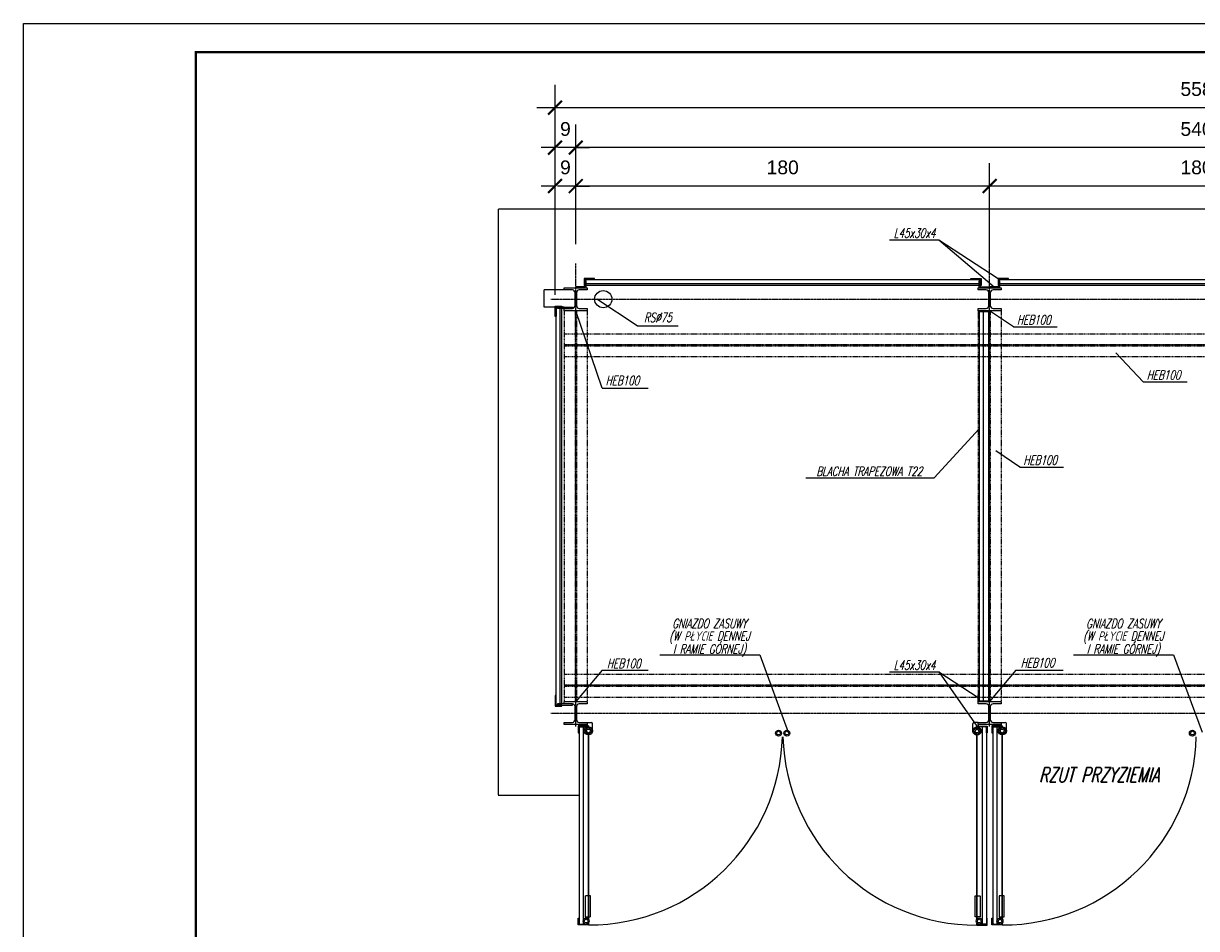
# Model space of a CAD drawing. Extents: x -2911 to 10058, y -5912 to -1002.
# Tile 20 of 43: x 7285 to 7795, y -3171 to -2777. Entities that reach past the tile are written whole.
import ezdxf
from ezdxf.enums import TextEntityAlignment as Align

# ---------------------------------------------------------------- set-up
doc = ezdxf.new("R2010")
doc.units = 0
doc.header["$LTSCALE"] = 1.125
for name, pattern in [('DASHDOT2', [0.5, 0.25, -0.125, 0, -0.125]), ('DASHDOTX2', [2, 1, -0.5, 0, -0.5]), ('DASHED2', [0.375, 0.25, -0.125]), ('DP', [0.5, 0.3, -0.2]), ('MP', [0.25, 0.15, -0.1])]:
    doc.linetypes.add(name, pattern=pattern)
doc.layers.get('DEFPOINTS').update_dxf_attribs({"linetype": 'CONTINUOUS'})
for name, color, linetype in [('--RAMKA', 7, 'CONTINUOUS'), ('BA_LPD', 7, 'DP'), ('BA_LPM', 7, 'MP'), ('BA_PRG', 3, 'CONTINUOUS'), ('BA_RAM', 2, 'CONTINUOUS'), ('BA_SZR', 7, 'CONTINUOUS'), ('BA_TXS', 1, 'CONTINUOUS'), ('osie', 5, 'DASHDOTX2'), ('SCIANY', 5, 'CONTINUOUS')]:
    doc.layers.add(name, color=color, linetype=linetype)
doc.layers.add('wymiary', color=1, linetype='CONTINUOUS', lineweight=20)
doc.styles.add('style1', font='ARIAL.TTF')
doc.styles.add('style2', font='romans.shx', dxfattribs={"width": 0.7, "oblique": 15})
doc.dimstyles.new('Copy of PKN-WEW', dxfattribs={"dimtxt": 6, "dimasz": 6, "dimexe": 10, "dimexo": 5, "dimgap": 5, "dimtad": 1, "dimdec": 0, "dimrnd": 0.5, "dimzin": 9, "dimdsep": 46, "dimtxsty": 'style1', "dimblk": 'ARCHTICK', "dimcen": 0, "dimdle": 8, "dimclrd": 152, "dimclre": 153, "dimclrt": 51, "dimadec": 0, "dimazin": 0, "dimtfac": 1, "dimtdec": 0, "dimtix": 1, "dimtofl": 0, "dimtmove": 2, "dimatfit": 0, "dimldrblk": 'ARCHTICK', "dimfxl": 1, "dimtolj": 1, "dimtzin": 2, "dimarcsym": 0})

# ---------------------------------------------------------------- blocks, each defined once
blk = doc.blocks.new('_ArchTick')
at = {"layer": 'wymiary', "color": 0, "linetype": 'Continuous', "const_width": 0.15}
blk.add_lwpolyline([(-0.5, -0.5), (0.5, 0.5)], dxfattribs=at)
blk = doc.blocks.new('*D1012')
at = {"layer": '--RAMKA', "color": 153, "lineweight": -2}
for p, q in [((7705.23, -2883.35), (7705.23, -2838.15)), ((7885.23, -2883.35), (7885.23, -2838.15))]:
    blk.add_line(p, q, dxfattribs=at)
at = {"layer": '--RAMKA', "color": 152, "lineweight": -2}
blk.add_line((7893.23, -2848.15), (7697.23, -2848.15), dxfattribs=at)
at = {"layer": 'DEFPOINTS', "color": 0}
for p in [(7705.23, -2848.15), (7705.23, -2888.35), (7885.23, -2888.35)]:
    blk.add_point(p, dxfattribs=at)
at = {"layer": '--RAMKA', "color": 152, "linetype": 'ByBlock', "lineweight": -2, "xscale": 6, "yscale": 6, "zscale": 6, "rotation": 180}
blk.add_blockref('_ArchTick', (7705.23, -2848.15), dxfattribs=at)
at = {"layer": '--RAMKA', "color": 152, "linetype": 'ByBlock', "lineweight": -2, "xscale": 6, "yscale": 6, "zscale": 6}
blk.add_blockref('_ArchTick', (7885.23, -2848.15), dxfattribs=at)
at = {"layer": '--RAMKA', "color": 51, "insert": (7795.23, -2840.08), "char_height": 6, "attachment_point": 5, "style": 'style1'}
blk.add_mtext('\\A1;180', dxfattribs=at)
blk = doc.blocks.new('*D1013')
at = {"layer": '--RAMKA', "color": 153, "lineweight": -2}
for p, q in [((7525.23, -2873.47), (7525.23, -2838.15)), ((7705.23, -2883.35), (7705.23, -2838.15))]:
    blk.add_line(p, q, dxfattribs=at)
at = {"layer": '--RAMKA', "color": 152, "lineweight": -2}
blk.add_line((7713.23, -2848.15), (7517.23, -2848.15), dxfattribs=at)
at = {"layer": 'DEFPOINTS', "color": 0}
for p in [(7525.23, -2848.15), (7525.23, -2878.47), (7705.23, -2888.35)]:
    blk.add_point(p, dxfattribs=at)
at = {"layer": '--RAMKA', "color": 152, "linetype": 'ByBlock', "lineweight": -2, "xscale": 6, "yscale": 6, "zscale": 6, "rotation": 180}
blk.add_blockref('_ArchTick', (7525.23, -2848.15), dxfattribs=at)
at = {"layer": '--RAMKA', "color": 152, "linetype": 'ByBlock', "lineweight": -2, "xscale": 6, "yscale": 6, "zscale": 6}
blk.add_blockref('_ArchTick', (7705.23, -2848.15), dxfattribs=at)
at = {"layer": '--RAMKA', "color": 51, "insert": (7615.23, -2840.08), "char_height": 6, "attachment_point": 5, "style": 'style1'}
blk.add_mtext('\\A1;180', dxfattribs=at)
blk = doc.blocks.new('*D1014')
at = {"layer": '--RAMKA', "color": 153, "lineweight": -2}
for p, q in [((7525.23, -2843.15), (7525.23, -2821.46)), ((8065.23, -2843.15), (8065.23, -2821.46))]:
    blk.add_line(p, q, dxfattribs=at)
at = {"layer": '--RAMKA', "color": 152, "lineweight": -2}
blk.add_line((8073.23, -2831.46), (7517.23, -2831.46), dxfattribs=at)
at = {"layer": 'DEFPOINTS', "color": 0}
for p in [(7525.23, -2831.46), (7525.23, -2848.15), (8065.23, -2848.15)]:
    blk.add_point(p, dxfattribs=at)
at = {"layer": '--RAMKA', "color": 152, "linetype": 'ByBlock', "lineweight": -2, "xscale": 6, "yscale": 6, "zscale": 6, "rotation": 180}
blk.add_blockref('_ArchTick', (7525.23, -2831.46), dxfattribs=at)
at = {"layer": '--RAMKA', "color": 152, "linetype": 'ByBlock', "lineweight": -2, "xscale": 6, "yscale": 6, "zscale": 6}
blk.add_blockref('_ArchTick', (8065.23, -2831.46), dxfattribs=at)
at = {"layer": '--RAMKA', "color": 51, "insert": (7795.23, -2823.39), "char_height": 6, "attachment_point": 5, "style": 'style1'}
blk.add_mtext('\\A1;540', dxfattribs=at)
blk = doc.blocks.new('*D1016')
at = {"layer": '--RAMKA', "color": 153, "lineweight": -2}
for p, q in [((7516.23, -2895.45), (7516.23, -2804.08)), ((8074.23, -2895.45), (8074.23, -2804.08))]:
    blk.add_line(p, q, dxfattribs=at)
at = {"layer": '--RAMKA', "color": 152, "lineweight": -2}
blk.add_line((7508.23, -2814.08), (8082.23, -2814.08), dxfattribs=at)
at = {"layer": 'DEFPOINTS', "color": 0}
for p in [(8074.23, -2814.08), (7516.23, -2900.45), (8074.23, -2900.45)]:
    blk.add_point(p, dxfattribs=at)
at = {"layer": '--RAMKA', "color": 152, "linetype": 'ByBlock', "lineweight": -2, "xscale": 6, "yscale": 6, "zscale": 6, "rotation": 180}
blk.add_blockref('_ArchTick', (7516.23, -2814.08), dxfattribs=at)
at = {"layer": '--RAMKA', "color": 152, "linetype": 'ByBlock', "lineweight": -2, "xscale": 6, "yscale": 6, "zscale": 6}
blk.add_blockref('_ArchTick', (8074.23, -2814.08), dxfattribs=at)
at = {"layer": '--RAMKA', "color": 51, "insert": (7795.23, -2806.02), "char_height": 6, "attachment_point": 5, "style": 'style1'}
blk.add_mtext('\\A1;558', dxfattribs=at)
blk = doc.blocks.new('*D1029')
at = {"layer": 'BA_SZR', "color": 153, "lineweight": -2}
for p, q in [((7516.23, -2868.47), (7516.23, -2838.15)), ((7525.23, -2868.47), (7525.23, -2838.15))]:
    blk.add_line(p, q, dxfattribs=at)
at = {"layer": 'BA_SZR', "color": 152, "lineweight": -2}
for p, q in [((7516.23, -2848.15), (7510.23, -2848.15)), ((7525.23, -2848.15), (7531.23, -2848.15))]:
    blk.add_line(p, q, dxfattribs=at)
at = {"layer": 'DEFPOINTS', "color": 0}
for p in [(7516.23, -2848.15), (7516.23, -2873.47), (7525.23, -2873.47)]:
    blk.add_point(p, dxfattribs=at)
at = {"layer": 'BA_SZR', "color": 152, "linetype": 'ByBlock', "lineweight": -2, "xscale": 6, "yscale": 6, "zscale": 6}
blk.add_blockref('_ArchTick', (7516.23, -2848.15), dxfattribs=at)
at = {"layer": 'BA_SZR', "color": 152, "linetype": 'ByBlock', "lineweight": -2, "xscale": 6, "yscale": 6, "zscale": 6, "rotation": 180}
blk.add_blockref('_ArchTick', (7525.23, -2848.15), dxfattribs=at)
at = {"layer": 'BA_SZR', "color": 51, "insert": (7520.73, -2840.08), "char_height": 6, "attachment_point": 5, "style": 'style1'}
blk.add_mtext('\\A1;9', dxfattribs=at)
blk = doc.blocks.new('*D1030')
at = {"layer": 'BA_SZR', "color": 153, "lineweight": -2}
for p, q in [((7516.23, -2833.15), (7516.23, -2821.46)), ((7525.23, -2833.15), (7525.23, -2821.46))]:
    blk.add_line(p, q, dxfattribs=at)
at = {"layer": 'BA_SZR', "color": 152, "lineweight": -2}
for p, q in [((7516.23, -2831.46), (7510.23, -2831.46)), ((7525.23, -2831.46), (7531.23, -2831.46))]:
    blk.add_line(p, q, dxfattribs=at)
at = {"layer": 'DEFPOINTS', "color": 0}
for p in [(7516.23, -2831.46), (7516.23, -2838.15), (7525.23, -2838.15)]:
    blk.add_point(p, dxfattribs=at)
at = {"layer": 'BA_SZR', "color": 152, "linetype": 'ByBlock', "lineweight": -2, "xscale": 6, "yscale": 6, "zscale": 6}
blk.add_blockref('_ArchTick', (7516.23, -2831.46), dxfattribs=at)
at = {"layer": 'BA_SZR', "color": 152, "linetype": 'ByBlock', "lineweight": -2, "xscale": 6, "yscale": 6, "zscale": 6, "rotation": 180}
blk.add_blockref('_ArchTick', (7525.23, -2831.46), dxfattribs=at)
at = {"layer": 'BA_SZR', "color": 51, "insert": (7520.73, -2823.39), "char_height": 6, "attachment_point": 5, "style": 'style1'}
blk.add_mtext('\\A1;9', dxfattribs=at)

msp = doc.modelspace()

# ---------------------------------------------------------------- linework, layer by layer
at = {"layer": 'BA_LPD'}
for p, q in [((7520.23, -2902.35), (7520.23, -3072.35)), ((7524.93, -2902.35), (7524.93, -3072.35)), ((7525.53, -2902.35), (7525.53, -3072.35)), ((7530.23, -2902.35), (7530.23, -3072.35)), ((7700.23, -2902.35), (7700.23, -3072.35)), ((7704.93, -2902.35), (7704.93, -3072.35)), ((7705.53, -2902.35), (7705.53, -3072.35)), ((7710.23, -2902.35), (7710.23, -3072.35)), ((7520.23, -2912.35), (8070.23, -2912.35)), ((7520.23, -2917.05), (8070.23, -2917.05)), ((7520.23, -2917.65), (8070.23, -2917.65)), ((7520.23, -2922.35), (8070.23, -2922.35)), ((7520.23, -3060.35), (8070.23, -3060.35)), ((7520.23, -3065.05), (8070.23, -3065.05)), ((7520.23, -3065.65), (8070.23, -3065.65)), ((7520.23, -3070.35), (8070.23, -3070.35))]:
    msp.add_line(p, q, dxfattribs=at)
at = {"layer": 'BA_LPM'}
for points in [[(7529.36, -3156.85), (7529.36, -3165.9), (7531.57, -3165.9), (7531.57, -3156.85)], [(7701.1, -3156.85), (7701.1, -3165.9), (7698.89, -3165.9), (7698.89, -3156.85)], [(7709.36, -3156.85), (7709.36, -3165.9), (7711.57, -3165.9), (7711.57, -3156.85)]]:
    msp.add_lwpolyline(points, close=True, dxfattribs=at)
at = {"layer": 'BA_PRG', "color": 3}
for points in [[(7520.23, -2892.35), (7530.23, -2892.35), (7530.23, -2893.35), (7530.23, -2893.35), (7526.73, -2893.35, 0.414214), (7525.53, -2894.55), (7525.53, -2900.15, 0.414214), (7526.73, -2901.35), (7530.23, -2901.35), (7530.23, -2902.35), (7520.23, -2902.35), (7520.23, -2901.35), (7523.73, -2901.35, 0.414214), (7524.93, -2900.15), (7524.93, -2894.55, 0.414214), (7523.73, -2893.35), (7520.23, -2893.35)], [(7700.23, -2892.35), (7710.23, -2892.35), (7710.23, -2893.35), (7710.23, -2893.35), (7706.73, -2893.35, 0.414214), (7705.53, -2894.55), (7705.53, -2900.15, 0.414214), (7706.73, -2901.35), (7710.23, -2901.35), (7710.23, -2902.35), (7700.23, -2902.35), (7700.23, -2901.35), (7703.73, -2901.35, 0.414214), (7704.93, -2900.15), (7704.93, -2894.55, 0.414214), (7703.73, -2893.35), (7700.23, -2893.35)], [(7520.23, -3072.35), (7530.23, -3072.35), (7530.23, -3073.35), (7530.23, -3073.35), (7526.73, -3073.35, 0.414214), (7525.53, -3074.55), (7525.53, -3080.15, 0.414214), (7526.73, -3081.35), (7530.23, -3081.35), (7530.23, -3082.35), (7520.23, -3082.35), (7520.23, -3081.35), (7523.73, -3081.35, 0.414214), (7524.93, -3080.15), (7524.93, -3074.55, 0.414214), (7523.73, -3073.35), (7520.23, -3073.35)], [(7700.23, -3072.35), (7710.23, -3072.35), (7710.23, -3073.35), (7710.23, -3073.35), (7706.73, -3073.35, 0.414214), (7705.53, -3074.55), (7705.53, -3080.15, 0.414214), (7706.73, -3081.35), (7710.23, -3081.35), (7710.23, -3082.35), (7700.23, -3082.35), (7700.23, -3081.35), (7703.73, -3081.35, 0.414214), (7704.93, -3080.15), (7704.93, -3074.55, 0.414214), (7703.73, -3073.35), (7700.23, -3073.35)]]:
    msp.add_lwpolyline(points, format="xyb", close=True, dxfattribs=at)
at = {"layer": 'BA_PRG'}
for points in [[(7529.73, -2892.35), (7529.73, -2889.35), (7529.53, -2889.35, 0.414214), (7529.33, -2889.55), (7529.33, -2891.55, -0.414214), (7528.93, -2891.95), (7525.43, -2891.95, 0.414214), (7525.23, -2892.15), (7525.23, -2892.35)], [(7528.93, -2888.35), (7528.93, -2891.35), (7529.13, -2891.35, 0.414214), (7529.33, -2891.15), (7529.33, -2889.15, -0.414214), (7529.73, -2888.75), (7533.23, -2888.75, 0.414214), (7533.43, -2888.55), (7533.43, -2888.35)], [(7701.53, -2888.35), (7701.53, -2891.35), (7701.33, -2891.35, -0.414214), (7701.13, -2891.15), (7701.13, -2889.15, 0.414214), (7700.73, -2888.75), (7697.23, -2888.75, -0.414214), (7697.03, -2888.55), (7697.03, -2888.35)], [(7700.73, -2892.35), (7700.73, -2889.35), (7700.93, -2889.35, -0.414214), (7701.13, -2889.55), (7701.13, -2891.55, 0.414214), (7701.53, -2891.95), (7705.03, -2891.95, -0.414214), (7705.23, -2892.15), (7705.23, -2892.35)], [(7709.73, -2892.35), (7709.73, -2889.35), (7709.53, -2889.35, 0.414214), (7709.33, -2889.55), (7709.33, -2891.55, -0.414214), (7708.93, -2891.95), (7705.43, -2891.95, 0.414214), (7705.23, -2892.15), (7705.23, -2892.35)], [(7708.93, -2888.35), (7708.93, -2891.35), (7709.13, -2891.35, 0.414214), (7709.33, -2891.15), (7709.33, -2889.15, -0.414214), (7709.73, -2888.75), (7713.23, -2888.75, 0.414214), (7713.43, -2888.55), (7713.43, -2888.35)], [(7516.23, -2900.45), (7519.23, -2900.45), (7519.23, -2900.65, -0.414214), (7519.03, -2900.85), (7517.03, -2900.85, 0.414214), (7516.63, -2901.25), (7516.63, -2904.75, -0.414214), (7516.43, -2904.95), (7516.23, -2904.95)], [(7700.23, -2902.35), (7700.23, -2905.35), (7700.43, -2905.35, 0.414214), (7700.63, -2905.15), (7700.63, -2903.15, -0.414214), (7701.03, -2902.75), (7704.53, -2902.75, 0.414214), (7704.73, -2902.55), (7704.73, -2902.35)], [(7516.23, -3074.25), (7519.23, -3074.25), (7519.23, -3074.05, 0.414214), (7519.03, -3073.85), (7517.03, -3073.85, -0.414214), (7516.63, -3073.45), (7516.63, -3069.95, 0.414214), (7516.43, -3069.75), (7516.23, -3069.75)], [(7700.23, -3072.35), (7700.23, -3069.35), (7700.43, -3069.35, -0.414214), (7700.63, -3069.55), (7700.63, -3071.55, 0.414214), (7701.03, -3071.95), (7704.53, -3071.95, -0.414214), (7704.73, -3072.15), (7704.73, -3072.35)], [(7526.23, -3082.85), (7526.23, -3085.85), (7526.43, -3085.85, 0.414214), (7526.63, -3085.65), (7526.63, -3083.65, -0.414214), (7527.03, -3083.25), (7530.53, -3083.25, 0.414214), (7530.73, -3083.05), (7530.73, -3082.85)], [(7704.23, -3082.95), (7704.23, -3085.95), (7704.03, -3085.95, -0.414214), (7703.83, -3085.75), (7703.83, -3083.75, 0.414214), (7703.43, -3083.35), (7699.93, -3083.35, -0.414214), (7699.73, -3083.15), (7699.73, -3082.95)], [(7706.23, -3082.85), (7706.23, -3085.85), (7706.43, -3085.85, 0.414214), (7706.63, -3085.65), (7706.63, -3083.65, -0.414214), (7707.03, -3083.25), (7710.53, -3083.25, 0.414214), (7710.73, -3083.05), (7710.73, -3082.85)], [(7526.23, -3169.45), (7526.23, -3166.45), (7526.43, -3166.45, -0.414214), (7526.63, -3166.65), (7526.63, -3168.65, 0.414214), (7527.03, -3169.05), (7530.53, -3169.05, -0.414214), (7530.73, -3169.25), (7530.73, -3169.45)], [(7704.23, -3169.55), (7704.23, -3166.55), (7704.03, -3166.55, 0.414214), (7703.83, -3166.75), (7703.83, -3168.75, -0.414214), (7703.43, -3169.15), (7699.93, -3169.15, 0.414214), (7699.73, -3169.35), (7699.73, -3169.55)], [(7706.23, -3169.45), (7706.23, -3166.45), (7706.43, -3166.45, -0.414214), (7706.63, -3166.65), (7706.63, -3168.65, 0.414214), (7707.03, -3169.05), (7710.53, -3169.05, -0.414214), (7710.73, -3169.25), (7710.73, -3169.45)]]:
    msp.add_lwpolyline(points, format="xyb", close=True, dxfattribs=at)
for points in [[(7517.23, -2901.35), (7517.23, -2900.85), (7523.73, -2900.85), (7523.73, -2901.35)], [(7517.23, -3073.35), (7517.23, -3073.85), (7523.73, -3073.85), (7523.73, -3073.35)]]:
    msp.add_lwpolyline(points, close=True, dxfattribs=at)
at = {"layer": 'BA_RAM'}
msp.add_lwpolyline([(7284.99, -3802.47), (7284.99, -2777.47), (8647.38, -2777.47), (8647.38, -3802.47)], close=True, dxfattribs=at)
at = {"layer": 'BA_SZR'}
for p, q in [((7683.15, -2871.52), (7707.18, -2891.95)), ((7561.78, -3052.04), (7605.25, -3052.04)), ((7605.25, -3052.04), (7617.67, -3085.58)), ((7741.78, -3052.04), (7785.25, -3052.04)), ((7785.25, -3052.04), (7797.67, -3085.58)), ((7683.15, -3059.38), (7699.73, -3082.95)), ((7530.23, -3081.35), (7532.03, -3081.35)), ((7700.23, -3081.45), (7698.43, -3081.45)), ((7710.23, -3081.35), (7712.03, -3081.35)), ((7710.23, -3081.35), (7712.03, -3081.35)), ((7530.23, -3082.35), (7530.23, -3082.85)), ((7532.53, -3085.05), (7532.53, -3081.85)), ((7697.93, -3085.15), (7697.93, -3081.95)), ((7700.23, -3082.45), (7700.23, -3082.95)), ((7710.23, -3082.35), (7710.23, -3083.32)), ((7710.23, -3082.35), (7710.23, -3082.85)), ((7712.53, -3085.05), (7712.53, -3081.85)), ((7712.53, -3085.05), (7712.53, -3081.85))]:
    msp.add_line(p, q, dxfattribs=at)
at = {"layer": 'BA_SZR', "linetype": 'Continuous', "const_width": 0.97}
msp.add_lwpolyline([(7359.99, -3789.97), (7359.99, -2789.97), (8634.88, -2789.97), (8634.88, -3789.97)], close=True, dxfattribs=at)
at = {"layer": 'BA_SZR'}
for centre, radius in [((7530.73, -3085.05), 1.8), ((7530.73, -3085.05), 1.3), ((7530.73, -3085.05), 0.8), ((7613.43, -3086.05), 1.3), ((7613.43, -3086.05), 0.8), ((7617.03, -3086.05), 1.3), ((7617.03, -3086.05), 0.8), ((7699.73, -3085.15), 1.8), ((7699.73, -3085.15), 1.3), ((7699.73, -3085.15), 0.8), ((7710.73, -3085.05), 1.8), ((7710.73, -3085.05), 1.8), ((7710.73, -3085.05), 1.3), ((7710.73, -3085.05), 1.3), ((7710.73, -3085.05), 0.8), ((7710.73, -3085.05), 0.8), ((7793.43, -3086.05), 1.3), ((7793.43, -3086.05), 0.8), ((7529.73, -3167.75), 1.3), ((7529.73, -3167.75), 0.8), ((7700.73, -3167.75), 1.3), ((7700.73, -3167.75), 0.8), ((7709.73, -3167.75), 1.3), ((7709.73, -3167.75), 0.8)]:
    msp.add_circle(centre, radius, dxfattribs=at)
for centre, start, end in [((7532.03, -3081.85), 0, 90), ((7698.43, -3081.95), 90, 180), ((7712.03, -3081.85), 0, 90), ((7712.03, -3081.85), 0, 90)]:
    msp.add_arc(centre, 0.5, start, end, dxfattribs=at)
at = {"layer": 'BA_TXS'}
for p, q in [((7529.73, -2888.75), (7700.73, -2888.75)), ((7529.73, -2890.55), (7700.73, -2890.55)), ((7700.73, -2891.35), (7529.73, -2891.35)), ((7709.73, -2888.75), (7880.73, -2888.75)), ((7709.73, -2890.55), (7880.73, -2890.55)), ((7880.73, -2891.35), (7709.73, -2891.35)), ((7516.63, -3073.45), (7516.63, -2901.25)), ((7518.43, -3073.35), (7518.43, -2901.35)), ((7519.23, -3073.35), (7519.23, -2901.35)), ((7700.63, -2903.15), (7700.63, -3071.55)), ((7702.43, -2902.75), (7702.43, -3071.95)), ((7704.73, -2902.35), (7704.73, -3072.35)), ((7526.63, -3083.65), (7526.63, -3168.65)), ((7528.43, -3083.25), (7528.43, -3169.05)), ((7530.73, -3082.85), (7530.73, -3083.25)), ((7530.73, -3083.25), (7530.73, -3082.85)), ((7530.73, -3086.85), (7530.73, -3166.92)), ((7530.73, -3166.92), (7530.73, -3086.85)), ((7699.73, -3083.35), (7699.73, -3082.95)), ((7699.73, -3082.95), (7699.73, -3083.35)), ((7702.03, -3083.35), (7702.03, -3169.15)), ((7703.83, -3083.75), (7703.83, -3168.75)), ((7706.63, -3083.65), (7706.63, -3168.65)), ((7708.43, -3083.25), (7708.43, -3169.05)), ((7708.93, -3085.05), (7708.53, -3085.05)), ((7708.53, -3085.05), (7708.93, -3085.05)), ((7710.73, -3082.85), (7710.73, -3083.25)), ((7710.73, -3083.25), (7710.73, -3082.85)), ((7710.73, -3086.85), (7710.73, -3166.92)), ((7710.73, -3166.92), (7710.73, -3086.85)), ((7699.73, -3086.95), (7699.73, -3166.92)), ((7699.73, -3166.92), (7699.73, -3086.95)), ((7530.73, -3169.45), (7530.73, -3168.58)), ((7530.73, -3168.58), (7530.73, -3169.45)), ((7699.73, -3169.55), (7699.73, -3168.58)), ((7699.73, -3168.58), (7699.73, -3169.55)), ((7710.73, -3169.45), (7710.73, -3168.58)), ((7710.73, -3168.58), (7710.73, -3169.45))]:
    msp.add_line(p, q, dxfattribs=at)
at = {"layer": 'osie', "linetype": 'DASHDOT2'}
for p, q in [((7525.23, -3083.1), (7525.23, -2881.75)), ((7705.23, -3083.1), (7705.23, -2878.47)), ((7514.35, -2897.35), (8077.02, -2897.35)), ((8070.23, -2917.35), (7520.23, -2917.35)), ((8070.23, -3065.35), (7520.23, -3065.35)), ((7514.35, -3077.35), (8084.11, -3077.35))]:
    msp.add_line(p, q, dxfattribs=at)
at = {"layer": 'SCIANY', "color": 8, "linetype": 'DASHED2'}
for p, q in [((8095.65, -2858.18), (7491.44, -2858.18)), ((7491.44, -2858.18), (7491.44, -3112.95)), ((7491.44, -3112.95), (7526.63, -3112.95))]:
    msp.add_line(p, q, dxfattribs=at)
at = {"layer": 'SCIANY', "color": 1, "linetype": 'Continuous'}
for p, q in [((7661.64, -2871.52), (7683.15, -2871.52)), ((7683.15, -2871.52), (7708.93, -2888.35)), ((7520.23, -2893.35), (7511.48, -2893.35)), ((7511.48, -2900.85), (7511.48, -2893.35)), ((7551.97, -2908.98), (7534.41, -2897.35)), ((7520.23, -2900.85), (7511.48, -2900.85)), ((7536.65, -2936.06), (7525.23, -2902.35)), ((7715.59, -2909.38), (7705.23, -2902.35)), ((7551.97, -2908.98), (7569.77, -2908.98)), ((7715.59, -2909.38), (7734.66, -2909.38)), ((7772.05, -2933.35), (7760.16, -2920.65)), ((7772.05, -2933.35), (7791.11, -2933.35)), ((7536.65, -2936.06), (7556.69, -2936.06)), ((7681.04, -2975.09), (7700.63, -2953.71)), ((7718.37, -2970.36), (7708, -2963.34)), ((7718.37, -2970.36), (7737.43, -2970.36)), ((7625.27, -2975.09), (7681.04, -2975.09)), ((7536.65, -3058.7), (7525.23, -3072.35)), ((7536.65, -3058.7), (7556.64, -3058.7)), ((7661.64, -3059.38), (7683.15, -3059.38)), ((7683.15, -3059.38), (7700.23, -3070.54)), ((7716.65, -3058.7), (7705.23, -3072.35)), ((7716.65, -3058.7), (7737.28, -3058.7))]:
    msp.add_line(p, q, dxfattribs=at)
msp.add_circle((7537.18, -2897.35), 3.75, dxfattribs=at)
for centre, radius, start, end in [((7531.12, -3085.42), 84.03, 269.731, 358.4979), ((7699.51, -3085.34), 84.21, 181.5509, 270.1504), ((7711.12, -3085.42), 84.03, 269.731, 358.4979)]:
    msp.add_arc(centre, radius, start, end, dxfattribs=at)

# ---------------------------------------------------------------- texts
at = {"layer": 'wymiary', "color": 6, "style": 'style2', "oblique": 15, "width": 0.7}
for s, p in [('L45x30x4', (7672.59, -2868.63)), ('RS%%c75', (7560.94, -2905.3)), ('BLACHA TRAPEZOWA T22', (7652.87, -2972.2)), ('GNIAZDO ZASUWY', (7583.4, -3038.38)), ('GNIAZDO ZASUWY', (7763.4, -3038.38)), ('(W PŁYCIE DENNEJ', (7583.4, -3044.11)), ('(W PŁYCIE DENNEJ', (7763.4, -3044.11)), ('I RAMIE GÓRNEJ)', (7583.4, -3049.45)), ('I RAMIE GÓRNEJ)', (7763.4, -3049.45)), ('L45x30x4', (7672.59, -3056.49))]:
    msp.add_text(s, height=4, dxfattribs=at).set_placement(p, align=Align.MIDDLE)
for s, height, p in [('HEB100', 4, (7717.14, -2908.34)), ('HEB100', 4, (7773.6, -2932.3)), ('HEB100', 4, (7538.2, -2934.73)), ('HEB100', 4, (7719.92, -2969.32)), ('HEB100', 4, (7538.8, -3057.78)), ('HEB100', 4, (7718.8, -3057.45)), ('RZUT PRZYZIEMIA', 6.4, (7726.76, -3107.43))]:
    msp.add_text(s, height=height, dxfattribs=at).set_placement(p)

# ---------------------------------------------------------------- dimensions: what is measured, and where the dimension line sits
at = {"layer": '--RAMKA'}
dim = msp.add_linear_dim(base=(8074.23, -2814.08), p1=(7516.23, -2900.45), p2=(8074.23, -2900.45), dimstyle='Copy of PKN-WEW', override={"dimzin": 9, "dimblk1": 'ARCHTICK', "dimblk2": 'ARCHTICK', "dimsah": 1}, dxfattribs=at)
dim.commit()
dim.dimension.update_dxf_attribs({"geometry": '*D1016', "text_midpoint": (7795.23, -2806.02)})
at = {"layer": '--RAMKA', "color": 3}
for base, p1, p2, picture, middle in [((7525.23, -2831.46), (8065.23, -2848.15), (7525.23, -2848.15), '*D1014', (7795.23, -2823.39)), ((7525.23, -2848.15), (7705.23, -2888.35), (7525.23, -2878.47), '*D1013', (7615.23, -2840.08)), ((7705.23, -2848.15), (7885.23, -2888.35), (7705.23, -2888.35), '*D1012', (7795.23, -2840.08))]:
    dim = msp.add_linear_dim(base=base, p1=p1, p2=p2, dimstyle='Copy of PKN-WEW', dxfattribs=at)
    dim.commit()
    dim.dimension.update_dxf_attribs({"geometry": picture, "text_midpoint": middle})
at = {"layer": 'BA_SZR'}
for base, p1, p2, picture, middle in [((7516.23, -2831.46), (7525.23, -2838.15), (7516.23, -2838.15), '*D1030', (7520.73, -2823.39)), ((7516.23, -2848.15), (7525.23, -2873.47), (7516.23, -2873.47), '*D1029', (7520.73, -2840.08))]:
    dim = msp.add_linear_dim(base=base, p1=p1, p2=p2, dimstyle='Copy of PKN-WEW', dxfattribs=at)
    dim.commit()
    dim.dimension.update_dxf_attribs({"geometry": picture, "text_midpoint": middle})

doc.saveas('drawing.dxf')
